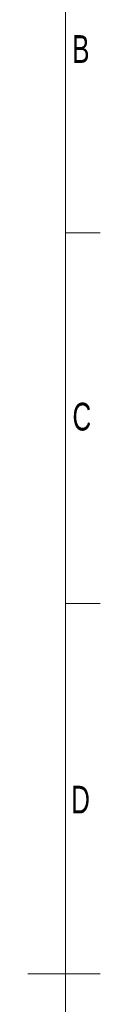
# Model space of a CAD drawing. Header units: inches. Extents: x 0.3 to 21.7, y 0.2 to 16.6.
# Tile 17 of 18: x 21.3 to 21.7, y 8.3 to 13.6. Entities that reach past the tile are written whole.
import ezdxf

# ---------------------------------------------------------------- set-up
doc = ezdxf.new("R2010")
doc.units = ezdxf.units.IN
doc.header["$MEASUREMENT"] = 0
doc.layers.add('TEXT', color=174, linetype='Continuous')
doc.layers.add('TITLE_BLK', color=7, linetype='Continuous', lineweight=15)
doc.styles.add('SLDTEXTSTYLE1', font='TXT', dxfattribs={"width": 0.7})

msp = doc.modelspace()

# ---------------------------------------------------------------- linework, layer by layer
at = {"layer": 'TITLE_BLK'}
msp.add_line((21.5227, 0.423), (21.5227, 16.4467), dxfattribs=at)
at = {"layer": 'TITLE_BLK', "color": 7}
for p, q in [((21.5227, 12.4408), (21.7102, 12.4408)), ((21.5227, 10.4378), (21.7102, 10.4378)), ((21.5227, 8.4349), (21.3194, 8.4349)), ((21.5227, 8.4349), (21.7102, 8.4349))]:
    msp.add_line(p, q, dxfattribs=at)

# ---------------------------------------------------------------- texts
at = {"layer": 'TEXT', "char_height": 0.15, "attachment_point": 1, "style": 'SLDTEXTSTYLE1'}
for s, insert in [('B', (21.559, 13.5098)), ('C', (21.5605, 11.5225)), ('D', (21.5535, 9.4522))]:
    msp.add_mtext(s, dxfattribs=dict(at, insert=insert))

doc.saveas('drawing.dxf')
